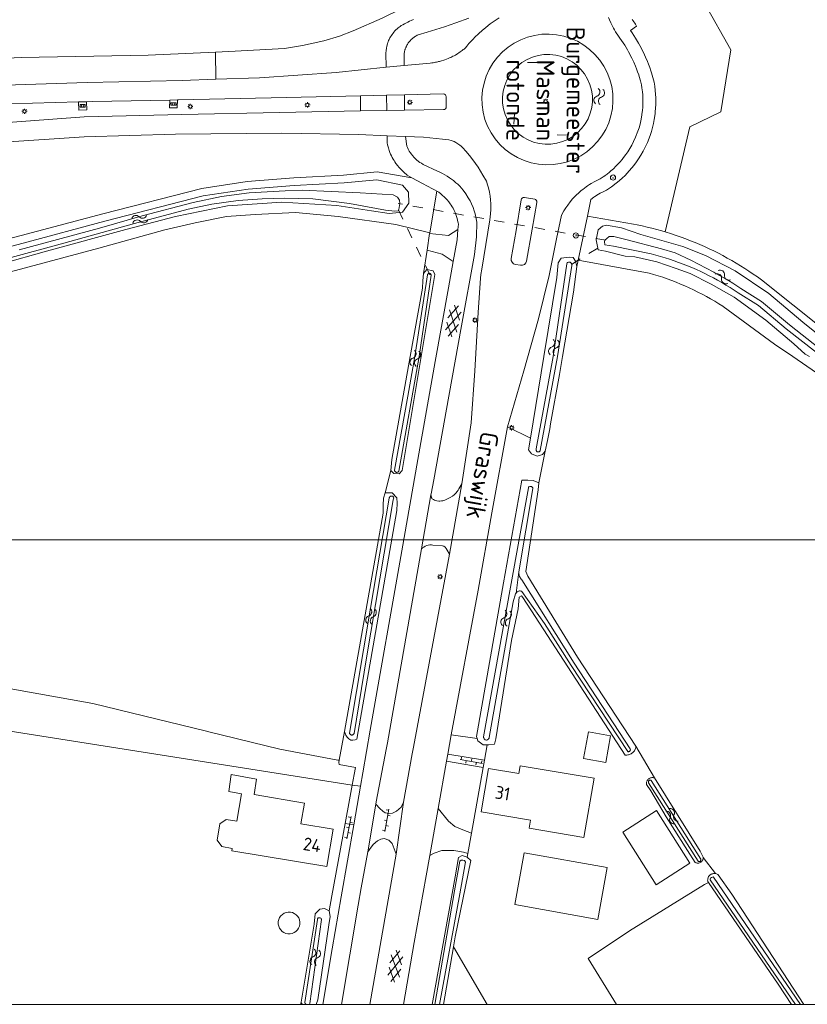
# Model space of a CAD drawing. Header units: metres. Extents: x 232777 to 233627, y 552866 to 554495.
# Tile 3 of 26: x 233216 to 233368, y 552874 to 553065. Entities that reach past the tile are written whole.
import ezdxf
from ezdxf.enums import TextEntityAlignment as Align

# ---------------------------------------------------------------- set-up
doc = ezdxf.new("R2010")
doc.units = ezdxf.units.M
doc.linetypes.add('NLCS-HIDDEN', pattern=[4, 2, -2])
doc.layers.get('0').update_dxf_attribs({"color": 251, "lineweight": 13})
doc.layers.get('Defpoints').update_dxf_attribs({"color": 241, "lineweight": 13})
for name, color, linetype, lineweight in [('A02_Bijgebouw_F', 7, 'Continuous', 13), ('B01_Hoofdgebouw', 7, 'Continuous', 18), ('B22_Overkapping_carport', 7, 'Continuous', 13), ('Q20_Straatkolk_hart', 251, 'Continuous', 13), ('Q21_Lichtmast', 251, 'Continuous', 13), ('Q28_Rioolput', 251, 'Continuous', 13), ('Q77_Afsl_water', 251, 'Continuous', 13), ('S01_Gesloten_verharding', 251, 'Continuous', 13), ('S02_Open_verharding', 251, 'Continuous', 13), ('S05_Water', 144, 'Continuous', 13), ('T03_Hek', 251, 'IE-TERREINAFSCHEIDING-KUNSTMATIG-OPEN', 13), ('T09_Insteek_sloot', 144, 'Continuous', 13), ('T10_Cultuurscheiding', 251, 'Continuous', 13), ('T15_BGTcultuurscheiding', 251, 'Continuous', 13), ('V01_Kantgeslverh', 251, 'Continuous', 13), ('V02_Kantopenverh', 251, 'Continuous', 13), ('V04_Kantinrit', 251, 'Continuous', 13), ('V05_Kanthalfverh', 251, 'Continuous', 13), ('W01_Kantsloot', 144, 'Continuous', 13), ('W10_Duikerlijn', 251, 'NLCS-HIDDEN', 13), ('W11_Waterlijn', 144, 'Continuous', 13)]:
    doc.layers.add(name, color=color, linetype=linetype, lineweight=lineweight)
doc.layers.add('Z02_Huisnummer', color=7, linetype='Continuous')
doc.layers.add('Z06_Straatnaam_1000', color=7, linetype='Continuous')
doc.styles.add('NLCS-ISO', font='NLCS-ISO.ttf', dxfattribs={"height": 2.5})
doc.styles.get("Standard").update_dxf_attribs({"font": 'isocpeur.ttf'})
doc.linetypes.add('IE-TERREINAFSCHEIDING-KUNSTMATIG-OPEN', pattern='A,7,-1.5,[67,NLCS.SHX,S=0.75,R=0,X=0,Y=0],-1.5', length=10)

# ---------------------------------------------------------------- blocks, each defined once
blk = doc.blocks.new('S05')
for centre, start, end in [((-0.75, 0.05), 28.0726, 151.9276), ((0.75, 0.85), 208.0726, 331.9276), ((-0.75, -0.85), 28.0726, 151.9276), ((0.75, -0.05), 208.0726, 331.9276)]:
    blk.add_arc(centre, 0.85, start, end)
blk = doc.blocks.new('S016')
for p, q in [((-0.006, -0.427), (2.636, 1.098)), ((2.635, -1.2), (-0.006, 0.326)), ((1.079, -1.2), (5.061, 1.098)), ((5.061, -1.201), (1.081, 1.098)), ((6.144, -0.429), (3.5, 1.098)), ((3.501, -1.201), (6.144, 0.323))]:
    blk.add_line(p, q)
blk = doc.blocks.new('S026')
for p, q in [((0, 0), (4.401, 0)), ((0.2, 0.5), (0.2, 0)), ((1.2, 0), (1.2, -0.5)), ((2.201, 0.5), (2.201, 0)), ((3.201, 0), (3.201, -0.5)), ((4.201, 0.5), (4.201, 0))]:
    blk.add_line(p, q)
blk = doc.blocks.new('Q21_Lichtmast')
at = {"color": 0}
for p, q in [((-0.5, 0.01), (-0.3, 0.01)), ((-0.35, 0.36), (-0.21, 0.22)), ((0.01, 0.5), (0.01, 0.3)), ((0.36, 0.35), (0.22, 0.21)), ((-0.22, -0.21), (-0.36, -0.35)), ((-0.01, -0.3), (-0.01, -0.5)), ((0.21, -0.22), (0.35, -0.36)), ((0.3, -0.01), (0.5, -0.01))]:
    blk.add_line(p, q, dxfattribs=at)
blk.add_circle((0, 0), 0.3, dxfattribs=at)
blk = doc.blocks.new('Q20_STRAATKOLK_HART')
at = {"color": 0}
for p, q in [((-0.5, 0.25), (-0.5, -0.25)), ((0.5, 0.25), (-0.5, 0.25)), ((0.5, 0.25), (0.5, -0.25)), ((0.5, -0.25), (-0.5, -0.25))]:
    blk.add_line(p, q, dxfattribs=at)
blk.add_circle((0, 0), 0.245, dxfattribs=at)
blk = doc.blocks.new('Q28_Rioolput')
at = {"color": 0}
blk.add_circle((0, 0), 0.5, dxfattribs=at)
blk.add_text('R', height=0.5, dxfattribs=at).set_placement((0.057, -0.008), align=Align.MIDDLE_CENTER)
blk = doc.blocks.new('Q77_AFSL_WATER')
at = {"color": 0}
blk.add_circle((0, 0), 0.5, dxfattribs=at)
blk.add_text('W', height=0.5, dxfattribs=at).set_placement((0, 0), align=Align.MIDDLE_CENTER)

msp = doc.modelspace()

# ---------------------------------------------------------------- linework, layer by layer
at = {"layer": 'A02_Bijgebouw_F'}
for points in [[(233332.43, 552907.87), (233338.92, 552897.64), (233345.45, 552901.83), (233338.95, 552912.07), (233332.43, 552907.87)], [(233327.6, 552890.96), (233311.52, 552893.84), (233313.32, 552903.87), (233329.39, 552900.99), (233327.6, 552890.96)]]:
    msp.add_lwpolyline(points, dxfattribs=at)
at = {"layer": 'B01_Hoofdgebouw'}
msp.add_lwpolyline([(233306.44, 552920.22), (233305, 552911.79), (233314.58, 552910.15), (233314.33, 552908.65), (233324.91, 552906.84), (233326.87, 552918.29), (233312.58, 552920.73), (233312.32, 552919.21), (233306.44, 552920.22)], dxfattribs=at)
msp.add_lwpolyline([(233258.55, 552915.31), (233257.67, 552909.99), (233255.61, 552910.33), (233254.38, 552909.45), (233253.86, 552906.28), (233254.74, 552905.05), (233256.79, 552904.71), (233256.71, 552904.22), (233275.1, 552901.17), (233276.3, 552908.45), (233270.08, 552909.49), (233270.75, 552913.5), (233261, 552915.12), (233261.46, 552918.13), (233256.55, 552919.02), (233256.09, 552915.71)], close=True, dxfattribs=at)
at = {"layer": 'B22_Overkapping_carport'}
for points in [[(233325.78, 552927.3), (233324.85, 552922.15), (233329.16, 552921.37), (233330.09, 552926.53)], [(233265.68, 552890.44), (233265.68, 552890.03), (233265.77, 552889.63), (233265.93, 552889.26), (233266.16, 552888.92), (233266.45, 552888.63), (233266.79, 552888.4), (233267.17, 552888.24), (233267.57, 552888.16), (233267.98, 552888.16), (233268.38, 552888.24), (233268.76, 552888.4), (233269.1, 552888.62), (233269.39, 552888.91), (233269.62, 552889.25), (233269.78, 552889.63), (233269.87, 552890.03), (233269.87, 552890.44), (233269.8, 552890.84), (233269.65, 552891.22), (233269.42, 552891.56), (233269.14, 552891.86), (233268.8, 552892.09), (233268.43, 552892.26), (233268.03, 552892.35), (233267.62, 552892.35), (233267.21, 552892.28), (233266.83, 552892.14), (233266.48, 552891.92), (233266.19, 552891.64), (233265.95, 552891.3), (233265.78, 552890.93), (233265.69, 552890.53)]]:
    msp.add_lwpolyline(points, close=True, dxfattribs=at)
at = {"layer": 'Defpoints'}
for points in [[(232777.83, 552874.49), (232777.83, 554490.49), (233626.33, 554490.49), (233626.33, 552874.49)], [(232867.83, 554400.49), (233536.33, 554400.49), (233536.33, 552964.49), (232867.83, 552964.49)]]:
    msp.add_lwpolyline(points, close=True, dxfattribs=at)
at = {"layer": 'T03_Hek'}
for points in [[(233316.01, 553056.98), (233313.97, 553056.98)], [(233311.44, 553047.06), (233311.33, 553045.03)], [(233319.73, 553042.98), (233321.76, 553042.92)]]:
    msp.add_lwpolyline(points, dxfattribs=at)
at = {"layer": 'T09_Insteek_sloot'}
for points in [[(233311.95, 553101.85), (233311.36, 553098.7), (233309.95, 553091.26), (233308.32, 553083.6), (233306.79, 553080.44), (233305.03, 553077.49), (233302.75, 553075.23), (233299.32, 553072.44), (233293.42, 553069.43), (233285.82, 553065.59), (233280.2, 553063.13), (233277.54, 553062.11), (233274.55, 553061.22), (233270.38, 553060.28), (233266.9, 553059.72), (233256.13, 553059.11), (233253.54, 553059)], [(233253.54, 553059), (233240.47, 553058.43), (233215.9, 553057.94), (233203.81, 553057.37), (233190.13, 553056.3), (233177.88, 553054.68), (233164.35, 553052.13), (233147.63, 553047.64), (233132.83, 553043.02), (233119.59, 553037.93), (233108.91, 553033.57), (233107.1, 553032.69)], [(233287.19, 553027.72), (233289.74, 553027.99), (233291.01, 553029.75), (233290.95, 553031.88), (233289.79, 553033.22), (233284.79, 553034.28), (233278.45, 553033.68), (233268.79, 553033.19), (233259.83, 553032.42), (233251.16, 553031.13), (233232.08, 553026.22), (233216.28, 553022.02), (233200.98, 553018), (233186.78, 553014.27), (233185.83, 553013.86), (233185.34, 553013.24)], [(233295.04, 553024.01), (233296.4, 553032.09)], [(233185.67, 553011.66), (233186.05, 553011.37), (233187.28, 553011.11), (233203.26, 553015.56), (233220.81, 553020.46), (233236.14, 553024.62), (233245.77, 553027.15), (233255.83, 553029.22), (233266.41, 553029.95), (233277.07, 553029.3), (233283.74, 553028.27), (233287.19, 553027.72)], [(233340.9, 553022.26), (233335.95, 553023.64), (233332.22, 553024.95), (233329.27, 553025.49), (233328.49, 553025.29), (233327.7, 553024.59), (233327.27, 553022.63), (233327.69, 553020.72), (233329.07, 553020.41), (233332.88, 553019.45), (233334.77, 553019.32), (233339.03, 553018.35), (233342.77, 553017.11)], [(233340.9, 553022.26), (233344.07, 553021.31), (233348.46, 553019.57)], [(233323.53, 553017.49), (233323.25, 553018.47), (233322.8, 553019.23), (233322.04, 553019.27), (233320.48, 553019.11), (233319.9, 553018.15), (233319.65, 553015.31), (233317.14, 553000), (233314.55, 552984.22)], [(233342.77, 553017.11), (233345.48, 553016.12), (233349.56, 553014.05)], [(233314.55, 552984.22), (233314.18, 552981.97), (233314.73, 552981.16), (233315.84, 552980.73), (233316.88, 552981.03), (233317.37, 552981.7)], [(233273.6, 552891.28), (233273.68, 552891.28), (233273.76, 552891.28), (233273.84, 552891.25), (233273.91, 552891.21), (233273.97, 552891.16), (233274.02, 552891.09), (233274.06, 552891.02), (233274.08, 552890.94), (233274.09, 552890.9), (233271.78, 552874.62), (233271.72, 552874.55), (233271.63, 552874.49)], [(233270.1, 552874.94), (233270.16, 552874.8), (233270.24, 552874.66), (233270.34, 552874.52), (233270.37, 552874.49)]]:
    msp.add_lwpolyline(points, dxfattribs=at)
at = {"layer": 'T09_Insteek_sloot', "flags": 128}
for points in [[(233369.99, 553000.79), (233364.12, 553005.41), (233358.73, 553009.89), (233354.76, 553012.39), (233353.99, 553012.9), (233353.21, 553013.4), (233352.42, 553013.88), (233351.63, 553014.35), (233350.82, 553014.81), (233350.01, 553015.25), (233349.19, 553015.68), (233348.36, 553016.09), (233347.53, 553016.49), (233346.69, 553016.88), (233345.84, 553017.25), (233344.99, 553017.6), (233344.13, 553017.94), (233343.26, 553018.27), (233342.39, 553018.58), (233341.51, 553018.88), (233340.63, 553019.16), (233339.75, 553019.42), (233338.85, 553019.67), (233337.96, 553019.91)], [(233321.98, 553018.32), (233322.07, 553018.32), (233322.16, 553018.31), (233322.25, 553018.29), (233322.33, 553018.25), (233322.4, 553018.19), (233322.46, 553018.13), (233322.51, 553018.05), (233322.55, 553017.97), (233322.57, 553017.88), (233322.57, 553017.79), (233322.56, 553017.7), (233322.55, 553017.65), (233319.78, 553000), (233316.46, 552981.82), (233316.43, 552981.75), (233316.38, 552981.68), (233316.32, 552981.62), (233316.25, 552981.58), (233316.18, 552981.55), (233316.1, 552981.54), (233316.02, 552981.54), (233315.93, 552981.55), (233315.86, 552981.58), (233315.79, 552981.63), (233315.74, 552981.69), (233315.69, 552981.76), (233315.66, 552981.83), (233315.64, 552981.92), (233315.65, 552982), (233315.66, 552982.08), (233315.68, 552982.12), (233318.97, 553000), (233321.58, 553017.99), (233321.62, 553018.07), (233321.67, 553018.15), (233321.73, 553018.21), (233321.81, 553018.26), (233321.89, 553018.3), (233321.98, 553018.32)], [(233287.49, 552977.93), (233288.1, 552977.33), (233289.1, 552977.31), (233289.71, 552977.91), (233293.36, 553000), (233296, 553015.93), (233295.72, 553016.65), (233294.48, 553016.89), (233293.82, 553016.12)], [(233294.92, 553016.14), (233294.99, 553016.15), (233295.06, 553016.13), (233295.13, 553016.1), (233295.19, 553016.06), (233295.24, 553016), (233295.28, 553015.94), (233295.31, 553015.87), (233295.31, 553015.79), (233292.97, 553000), (233289.02, 552977.8), (233288.97, 552977.73), (233288.92, 552977.68), (233288.85, 552977.63), (233288.77, 552977.6), (233288.69, 552977.58), (233288.61, 552977.58), (233288.53, 552977.59), (233288.45, 552977.62), (233288.39, 552977.67), (233288.33, 552977.72), (233288.28, 552977.79), (233288.24, 552977.86), (233288.23, 552977.94), (233288.22, 552978.02), (233290.8, 552992.31), (233292.16, 553000), (233294.61, 553015.85), (233294.63, 553015.92), (233294.67, 553015.99), (233294.71, 553016.05), (233294.77, 553016.09), (233294.84, 553016.13), (233294.92, 553016.14)], [(233350.06, 553016.35), (233350.48, 553016.13), (233351.31, 553015.68), (233352.13, 553015.22), (233352.94, 553014.74), (233353.74, 553014.25), (233354.54, 553013.74), (233355.3, 553013.23), (233359.32, 553010.7), (233364.75, 553006.19), (233370.58, 553001.6)], [(233316.17, 552975.55), (233315.1, 552976.01), (233314.02, 552976.05), (233313.04, 552976.07), (233312.9, 552976.06), (233309.35, 552956.15), (233304.12, 552926.42), (233304.24, 552925.98)], [(233278.52, 552927.34), (233278.76, 552926.67), (233279.02, 552926.25), (233279.36, 552925.92), (233279.76, 552925.7), (233280.15, 552925.67), (233280.57, 552925.73), (233280.94, 552925.9), (233288.67, 552970.21), (233288.73, 552971.62), (233288.66, 552972.67), (233287.76, 552973.62), (233286.42, 552973.61)], [(233311.76, 552954.18), (233311.7, 552954.08), (233311.68, 552954.03), (233311.18, 552952.47), (233306.57, 552926.17), (233306.54, 552926.08), (233306.5, 552925.99), (233306.45, 552925.92), (233306.39, 552925.85), (233306.31, 552925.79), (233306.23, 552925.75), (233306.14, 552925.72), (233306.05, 552925.71), (233305.95, 552925.71), (233305.86, 552925.73), (233305.77, 552925.77), (233305.69, 552925.82), (233305.62, 552925.88), (233305.56, 552925.95), (233305.52, 552926.04), (233305.49, 552926.12), (233305.47, 552926.22), (233305.47, 552926.31), (233305.48, 552926.35), (233310.7, 552955.35), (233314.14, 552974.6), (233314.19, 552974.68), (233314.25, 552974.74), (233314.33, 552974.79), (233314.41, 552974.82), (233314.49, 552974.84), (233314.58, 552974.84), (233314.67, 552974.83), (233314.75, 552974.81), (233314.83, 552974.76), (233314.89, 552974.71), (233314.95, 552974.64), (233314.99, 552974.57), (233315.02, 552974.47), (233312.3, 552958.29)], [(233287.54, 552972.98), (233287.62, 552972.99), (233287.7, 552972.98), (233287.78, 552972.96), (233287.86, 552972.93), (233287.93, 552972.87), (233287.98, 552972.81), (233288.02, 552972.74), (233288.05, 552972.66), (233288.06, 552972.61), (233287.98, 552972.25), (233282.8, 552941.61), (233280.39, 552926.96), (233280.35, 552926.89), (233280.29, 552926.82), (233280.23, 552926.76), (233280.15, 552926.72), (233280.07, 552926.69), (233279.99, 552926.67), (233279.9, 552926.68), (233279.82, 552926.69), (233279.74, 552926.72), (233279.67, 552926.77), (233279.6, 552926.83), (233279.55, 552926.9), (233279.52, 552926.98), (233279.49, 552927.06), (233283.55, 552951.25), (233287.18, 552972.57), (233287.19, 552972.65), (233287.22, 552972.73), (233287.26, 552972.8), (233287.32, 552972.87), (233287.38, 552972.92), (233287.46, 552972.96), (233287.54, 552972.98)], [(233312.3, 552958.29), (233312.3, 552958.1), (233312.32, 552957.92), (233312.35, 552957.73), (233312.39, 552957.56), (233312.46, 552957.38), (233312.53, 552957.21), (233312.62, 552957.06), (233312.72, 552956.9), (233312.84, 552956.76), (233312.88, 552956.72), (233323.01, 552940.58), (233333.89, 552923.98), (233333.91, 552923.9), (233333.92, 552923.82), (233333.9, 552923.74), (233333.87, 552923.67), (233333.83, 552923.6), (233333.78, 552923.54), (233333.71, 552923.5), (233333.64, 552923.47), (233333.56, 552923.45), (233333.48, 552923.45), (233333.41, 552923.46), (233322.42, 552940.17), (233317.28, 552948.31), (233312.91, 552954.51), (233312.8, 552954.55), (233312.68, 552954.58), (233312.56, 552954.59), (233312.45, 552954.59), (233312.33, 552954.58), (233312.21, 552954.55), (233312.1, 552954.5), (233312, 552954.44), (233311.91, 552954.36), (233311.83, 552954.28), (233311.76, 552954.18)], [(233304.24, 552925.98), (233304.37, 552925.53), (233305.39, 552924.78), (233306.16, 552924.76)], [(233337.72, 552917.92), (233337.79, 552917.92), (233337.86, 552917.91), (233337.93, 552917.88), (233347.56, 552902.65), (233347.58, 552902.58), (233347.59, 552902.5), (233347.58, 552902.43), (233347.56, 552902.35), (233347.52, 552902.29), (233347.47, 552902.23), (233347.4, 552902.19), (233347.33, 552902.16), (233347.26, 552902.14), (233347.18, 552902.15), (233347.11, 552902.16), (233347.04, 552902.19), (233347.02, 552902.21), (233337.45, 552917.42), (233337.42, 552917.49), (233337.41, 552917.56), (233337.42, 552917.63), (233337.44, 552917.71), (233337.47, 552917.77), (233337.52, 552917.83), (233337.58, 552917.87), (233337.64, 552917.91), (233337.72, 552917.92)], [(233302.32, 552903.04), (233301.32, 552903.35), (233300.62, 552902.94), (233299.98, 552899.19), (233295.49, 552874.49)], [(233296.03, 552874.49), (233299.86, 552896.51), (233300.88, 552902.26), (233301.14, 552902.44), (233301.44, 552902.45), (233301.74, 552902.35), (233301.95, 552902.07), (233301.92, 552901.72), (233300.87, 552895.89), (233296.96, 552874.49)], [(233365.9, 552874.49), (233349.38, 552898.63), (233349.38, 552898.75), (233349.46, 552898.92), (233349.62, 552899.07), (233349.79, 552899.16), (233349.93, 552899.17), (233350.03, 552899.12), (233366.89, 552874.49)], [(233271.07, 552874.49), (233271.02, 552874.53), (233270.95, 552874.59), (233270.89, 552874.66), (233270.85, 552874.75), (233270.82, 552874.83), (233273.27, 552890.95), (233273.29, 552891.03), (233273.33, 552891.1), (233273.38, 552891.17), (233273.45, 552891.22), (233273.52, 552891.25), (233273.6, 552891.28)], [(233273.02, 552874.49), (233273.13, 552874.66), (233273.34, 552875.38), (233275.5, 552889.92), (233275.74, 552891.49), (233275.55, 552892.58)]]:
    msp.add_lwpolyline(points, dxfattribs=at)
at = {"layer": 'T10_Cultuurscheiding', "flags": 128}
msp.add_lwpolyline([(233299.21, 552926.71), (233304.24, 552925.98)], dxfattribs=at)
at = {"layer": 'T15_BGTcultuurscheiding'}
for points in [[(233338.83, 553099.22), (233338.2, 553091.96), (233350.14, 553080.18), (233348.29, 553068.5), (233353.35, 553059.44), (233351.44, 553047.41), (233345.45, 553044.52), (233340.63, 553024.19)], [(233334.27, 553065.33), (233334.43, 553065.07), (233334.87, 553064.41), (233335.12, 553064.06), (233333.91, 553063.18), (233334.25, 553062.72), (233334.93, 553061.69), (233335.51, 553060.73), (233335.76, 553060.28), (233336.46, 553058.95), (233336.87, 553058.05), (233337.22, 553057.21), (233337.43, 553056.68), (233337.67, 553056.02), (233337.89, 553055.36), (233338.01, 553055.01), (233338.27, 553054.11), (233338.5, 553053.18), (233338.62, 553052.44), (233338.73, 553051.58), (233338.8, 553050.88), (233338.83, 553050.13), (233338.83, 553049.48), (233338.83, 553048.89), (233338.8, 553048.15), (233338.74, 553047.45), (233338.69, 553047.02), (233338.52, 553045.96), (233338.37, 553045.17), (233338.2, 553044.43), (233337.98, 553043.64), (233337.73, 553042.86), (233337.21, 553041.51), (233336.77, 553040.57), (233336.38, 553039.8), (233335.94, 553039.03), (233335.49, 553038.32), (233335.1, 553037.75), (233334.58, 553037.04), (233334.2, 553036.57), (233333.7, 553036.01), (233332.89, 553035.13), (233332.3, 553034.56), (233331.78, 553034.1), (233331.42, 553033.8), (233330.92, 553033.4), (233330.52, 553033.1), (233330.23, 553032.89), (233330.03, 553032.76), (233329.3, 553032.27), (233328.52, 553031.9), (233328.08, 553031.67), (233327.71, 553031.47), (233327.59, 553031.39), (233327.34, 553031.24), (233327, 553031.02), (233326.82, 553030.9), (233326.26, 553030.48), (233325.58, 553027.24)], [(233253.54, 553059), (233253.62, 553053.74)], [(233291.6, 553034.67), (233284.88, 553035.79), (233278.34, 553035.18), (233268.68, 553034.68), (233259.66, 553033.92), (233250.86, 553032.6), (233231.7, 553027.67), (233215.9, 553023.47), (233200.6, 553019.45)], [(233295.04, 553024.01), (233288.46, 553025.62), (233277.27, 553027.16), (233269.05, 553027.91), (233261.24, 553027.55), (233255.64, 553027.18), (233249.6, 553025.96), (233243.74, 553024.56), (233230.9, 553021.03), (233213.8, 553016.42), (233200.45, 553012.72), (233197.52, 553011.04), (233185.87, 553007.23), (233184.68, 553006.62)], [(233325.58, 553027.24), (233323.78, 553018.68)], [(233325.58, 553027.24), (233334.5, 553025.68)], [(233334.5, 553025.68), (233335.21, 553025.54)], [(233335.21, 553025.54), (233336.17, 553025.34)], [(233336.17, 553025.34), (233337.13, 553025.12)], [(233337.13, 553025.12), (233338.08, 553024.89)], [(233338.08, 553024.89), (233339.04, 553024.64)], [(233295, 553023.86), (233295.04, 553024.01)], [(233339.04, 553024.64), (233339.99, 553024.38)], [(233339.99, 553024.38), (233340.63, 553024.19)], [(233340.63, 553024.19), (233341.87, 553023.8)], [(233341.87, 553023.8), (233342.8, 553023.49)], [(233342.8, 553023.49), (233343.73, 553023.17)], [(233343.73, 553023.17), (233344.66, 553022.83)], [(233344.66, 553022.83), (233345.58, 553022.47)], [(233345.58, 553022.47), (233346.49, 553022.1)], [(233346.49, 553022.1), (233347.39, 553021.72)], [(233347.39, 553021.72), (233348.29, 553021.32)], [(233348.29, 553021.32), (233349.19, 553020.91)], [(233293.82, 553016.12), (233294.54, 553020.66)], [(233348.46, 553019.57), (233354.19, 553016.61)], [(233349.19, 553020.91), (233350.07, 553020.48)], [(233350.07, 553020.48), (233350.95, 553020.04)], [(233350.95, 553020.04), (233351.83, 553019.58)], [(233351.83, 553019.58), (233352.69, 553019.11)], [(233352.69, 553019.11), (233353.55, 553018.63)], [(233323.53, 553017.49), (233322.9, 553012.47), (233320.75, 553000), (233320.16, 552996.54), (233318.41, 552986.97), (233318.41, 552986.96), (233318.29, 552986.03), (233317.85, 552983.74), (233317.37, 552981.7)], [(233323.78, 553018.68), (233323.53, 553017.49)], [(233337.53, 553016.2), (233323.78, 553018.68)], [(233353.55, 553018.63), (233354.4, 553018.13)], [(233354.4, 553018.13), (233355.24, 553017.62)], [(233355.24, 553017.62), (233356.07, 553017.09)], [(233287.49, 552977.93), (233287.71, 552980.06), (233291.26, 553000), (233293.63, 553013.27), (233293.67, 553014.69), (233293.82, 553016.12)], [(233338.42, 553015.94), (233337.53, 553016.2)], [(233339.3, 553015.66), (233338.42, 553015.94)], [(233340.18, 553015.37), (233339.3, 553015.66)], [(233341.05, 553015.07), (233340.18, 553015.37)], [(233354.19, 553016.61), (233360.71, 553012.24)], [(233356.07, 553017.09), (233356.89, 553016.55)], [(233356.89, 553016.55), (233357.71, 553016)], [(233357.71, 553016), (233358.51, 553015.44)], [(233358.51, 553015.44), (233359.31, 553014.86)], [(233341.92, 553014.75), (233341.05, 553015.07)], [(233342.79, 553014.41), (233341.92, 553014.75)], [(233343.64, 553014.06), (233342.79, 553014.41)], [(233344.49, 553013.7), (233343.64, 553014.06)], [(233345.33, 553013.32), (233344.49, 553013.7)], [(233360.13, 553007.05), (233354, 553011.53), (233349.56, 553014.05)], [(233359.31, 553014.86), (233371.45, 553005.18)], [(233346.17, 553012.92), (233345.33, 553013.32)], [(233347, 553012.52), (233346.17, 553012.92)], [(233347.83, 553012.09), (233347, 553012.52)], [(233348.64, 553011.66), (233347.83, 553012.09)], [(233349.45, 553011.21), (233348.64, 553011.66)], [(233360.71, 553012.24), (233367.29, 553006.65)], [(233350.25, 553010.74), (233349.45, 553011.21)], [(233351.04, 553010.26), (233350.25, 553010.74)], [(233351.83, 553009.77), (233351.04, 553010.26)], [(233351.89, 553009.73), (233351.83, 553009.77)], [(233361.86, 553002.41), (233351.89, 553009.73)], [(233365.55, 553002.48), (233360.13, 553007.05)], [(233367.29, 553006.65), (233371.56, 553003.25)], [(233365.36, 553000), (233361.86, 553002.41)], [(233367.8, 553000.45), (233365.55, 553002.48)], [(233369.95, 552996.85), (233365.36, 553000)], [(233368.6, 553000), (233367.8, 553000.45)], [(233310.11, 552986.39), (233314.55, 552984.22)], [(233317.37, 552981.7), (233316.17, 552975.55)], [(233286.42, 552973.61), (233287.49, 552977.93)], [(233316.17, 552975.55), (233316.04, 552974.22), (233313.66, 552958.37), (233314.02, 552957.47), (233323.65, 552941.77), (233334.98, 552924.52)], [(233278.52, 552927.34), (233285.99, 552969.66), (233286.03, 552971.2), (233286.07, 552972.56), (233286.42, 552973.61)], [(233334.98, 552924.52), (233334.98, 552924.43), (233334.95, 552924.26), (233334.9, 552924.09), (233334.84, 552923.93), (233334.77, 552923.77), (233334.68, 552923.62), (233334.57, 552923.48), (233334.46, 552923.35), (233334.33, 552923.23), (233334.2, 552923.13), (233334.05, 552923.03), (233333.9, 552922.95), (233333.74, 552922.89), (233333.57, 552922.84), (233333.4, 552922.81), (233333.23, 552922.79), (233333.05, 552922.78), (233332.92, 552922.79), (233313.06, 552953.32), (233312.8, 552953.63), (233312.36, 552953.41), (233312.17, 552951.14), (233310.88, 552944.97), (233307.86, 552925.91), (233307.58, 552924.89), (233306.49, 552924.75), (233306.16, 552924.76)], [(233277.52, 552921.78), (233277.26, 552921.83), (233266.01, 552923.95), (233251.95, 552927.39), (233251.8, 552927.43), (233229.76, 552932.81), (233190.39, 552939.82)], [(233280.03, 552916.99), (233189.14, 552931.33), (233189.58, 552925.09)], [(233277.52, 552921.78), (233278.52, 552927.34)], [(233306.16, 552924.76), (233305.63, 552921.78)], [(233338.58, 552918.35), (233334.98, 552924.52)], [(233280.03, 552916.99), (233280.41, 552919.05), (233280.66, 552920.39), (233277.52, 552920.94), (233277.44, 552921.35), (233277.52, 552921.78)], [(233305.39, 552920.4), (233303.14, 552907.68)], [(233348.02, 552902.96), (233348.02, 552902.9), (233348.02, 552902.77), (233347.99, 552902.65), (233347.95, 552902.52), (233347.9, 552902.41), (233347.83, 552902.3), (233347.75, 552902.19), (233347.66, 552902.1), (233347.56, 552902.03), (233347.44, 552901.96), (233347.33, 552901.91), (233347.2, 552901.87), (233347.07, 552901.85), (233346.94, 552901.85), (233346.82, 552901.86), (233346.69, 552901.89), (233346.57, 552901.93), (233346.49, 552901.97), (233344.98, 552904.29), (233340.86, 552910.83), (233337.88, 552915.84), (233337.03, 552917.11), (233337.02, 552917.24), (233337.02, 552917.38), (233337.04, 552917.51), (233337.08, 552917.64), (233337.13, 552917.77), (233337.19, 552917.89), (233337.27, 552918), (233337.36, 552918.1), (233337.47, 552918.19), (233337.58, 552918.26), (233337.7, 552918.33), (233337.83, 552918.37), (233337.96, 552918.41), (233338.09, 552918.42), (233338.23, 552918.42), (233338.36, 552918.41), (233338.49, 552918.38), (233338.58, 552918.35)], [(233338.58, 552918.35), (233347.41, 552904.17), (233348.01, 552903.02), (233348.02, 552902.96)], [(233279.51, 552914.15), (233280.03, 552916.99)], [(233278.66, 552909.53), (233279.51, 552914.15)], [(233275.55, 552892.58), (233276.08, 552895.54), (233278.66, 552909.53)], [(233303.14, 552907.68), (233302.43, 552903.69)], [(233302.32, 552903.04), (233302.97, 552902.36), (233299.95, 552887.57), (233299.62, 552885.64)], [(233302.43, 552903.69), (233302.32, 552903.04)], [(233350.39, 552899.83), (233348.02, 552902.96)], [(233349.05, 552898.07), (233348.91, 552898.28), (233348.89, 552898.42), (233348.88, 552898.56), (233348.89, 552898.7), (233348.91, 552898.84), (233348.95, 552898.98), (233349, 552899.11), (233349.07, 552899.24), (233349.15, 552899.36), (233349.24, 552899.46), (233349.35, 552899.56), (233349.47, 552899.65), (233349.59, 552899.72), (233349.72, 552899.77), (233349.86, 552899.81), (233350, 552899.84), (233350.14, 552899.85), (233350.29, 552899.84), (233350.39, 552899.83)], [(233350.39, 552899.83), (233350.43, 552899.82), (233350.57, 552899.78), (233350.7, 552899.73), (233350.83, 552899.66), (233350.89, 552899.59), (233353.54, 552895.83), (233367.52, 552874.49)], [(233331.19, 552874.49), (233325.73, 552883.35), (233333.74, 552888.73), (233348.29, 552897.72), (233349.05, 552898.07)], [(233365.15, 552874.49), (233362.57, 552878.41), (233349.05, 552898.07)], [(233270.1, 552874.94), (233272.62, 552890.02), (233272.86, 552892.02), (233273.75, 552892.95), (233274.67, 552893.09), (233275.55, 552892.58)], [(233299.62, 552885.64), (233297.7, 552874.49)], [(233299.62, 552885.64), (233306.18, 552874.49)], [(233270.01, 552874.49), (233270.1, 552874.94)]]:
    msp.add_lwpolyline(points, dxfattribs=at)
at = {"layer": 'V01_Kantgeslverh'}
for points in [[(233291.89, 553065.35), (233291.45, 553065.15), (233291.13, 553064.99), (233290.82, 553064.83), (233290.55, 553064.69), (233290.15, 553064.49), (233289.82, 553064.31), (233289.53, 553064.15), (233289.3, 553063.99), (233289.11, 553063.86), (233288.95, 553063.73), (233288.71, 553063.52), (233288.49, 553063.31), (233288.3, 553063.12), (233288.08, 553062.88), (233287.93, 553062.68), (233287.74, 553062.43), (233287.61, 553062.24), (233287.46, 553062), (233287.33, 553061.76), (233287.18, 553061.48), (233287.08, 553061.26), (233286.98, 553061.02), (233286.92, 553060.86), (233286.85, 553060.64), (233286.71, 553060.17), (233286.64, 553059.79), (233286.57, 553059.32), (233286.54, 553058.79), (233286.57, 553056.12)], [(233290.09, 553056.44), (233290.09, 553058.82), (233290.12, 553058.99), (233290.15, 553059.1), (233290.17, 553059.2), (233290.2, 553059.31), (233290.23, 553059.42), (233290.26, 553059.53), (233290.3, 553059.64), (233290.35, 553059.78), (233290.39, 553059.89), (233290.44, 553060), (233290.48, 553060.08), (233290.52, 553060.17), (233290.56, 553060.24), (233290.61, 553060.33), (233290.65, 553060.42), (233290.71, 553060.51), (233290.77, 553060.6), (233290.81, 553060.68), (233290.89, 553060.79), (233290.95, 553060.87), (233291.1, 553061.07), (233291.18, 553061.16), (233291.29, 553061.27), (233291.39, 553061.39), (233291.52, 553061.51), (233291.62, 553061.59), (233291.71, 553061.68), (233291.81, 553061.76), (233291.94, 553061.86), (233292.07, 553061.94), (233292.21, 553062.04), (233292.38, 553062.14), (233292.54, 553062.22), (233292.63, 553062.27), (233292.8, 553062.35), (233294.55, 553062.85), (233297.92, 553063.9), (233300.12, 553064.68), (233302.62, 553065.61)], [(233308.48, 553065.66), (233307.69, 553065.13), (233306.77, 553064.47), (233305.89, 553063.79), (233305.21, 553063.2), (233304.57, 553062.63), (233303.72, 553061.82), (233303.49, 553061.58), (233302.63, 553060.65), (233302.2, 553060.15), (233301.95, 553059.84)], [(233329.68, 553065.73), (233329.86, 553065.27), (233330.12, 553064.67), (233330.36, 553064.16), (233330.62, 553063.67), (233330.81, 553063.32), (233331.05, 553062.93), (233331.59, 553062.11), (233331.89, 553061.7)], [(233331.89, 553061.7), (233332.19, 553061.29), (233332.82, 553060.35), (233333.35, 553059.46), (233333.57, 553059.08), (233334.21, 553057.85), (233334.58, 553057.04), (233334.91, 553056.27), (233335.1, 553055.79), (233335.31, 553055.19), (233335.52, 553054.59), (233335.61, 553054.28), (233335.85, 553053.45), (233336.05, 553052.68), (233336.15, 553052.08), (233336.25, 553051.32), (233336.3, 553050.71), (233336.33, 553050.07), (233336.33, 553049.48), (233336.33, 553048.96), (233336.3, 553048.31), (233336.25, 553047.69), (233336.22, 553047.37), (233336.06, 553046.39), (233335.92, 553045.68), (233335.78, 553045.04), (233335.59, 553044.36), (233335.37, 553043.69), (233334.91, 553042.5), (233334.52, 553041.67), (233334.17, 553040.98), (233333.8, 553040.32), (233333.39, 553039.69), (233333.06, 553039.19), (233332.6, 553038.57), (233332.29, 553038.18), (233331.85, 553037.69), (233331.1, 553036.88), (233330.61, 553036.4), (233330.14, 553035.99), (233329.84, 553035.74), (233329.39, 553035.38), (233329.05, 553035.12), (233328.78, 553034.93), (233328.62, 553034.82), (233328.07, 553034.46), (233327.42, 553034.15), (233326.89, 553033.88), (233326.44, 553033.62), (233326.29, 553033.53)], [(233301.95, 553059.84), (233301.68, 553059.61), (233301.54, 553059.5), (233301.29, 553059.3), (233300.96, 553059.06), (233300.67, 553058.86), (233300.45, 553058.72), (233300, 553058.45), (233299.75, 553058.31), (233299.54, 553058.2), (233299.31, 553058.08), (233299.13, 553057.99), (233298.89, 553057.88), (233298.63, 553057.77), (233298.3, 553057.64), (233297.96, 553057.52), (233297.75, 553057.44), (233297.3, 553057.3), (233297.14, 553057.26), (233296.95, 553057.21), (233296.75, 553057.16), (233296.59, 553057.12), (233296.37, 553057.07), (233296.18, 553057.04), (233295.91, 553056.99), (233295.73, 553056.96), (233295.57, 553056.94), (233295.42, 553056.92), (233295.14, 553056.89), (233290.09, 553056.44)], [(233253.62, 553053.74), (233262.05, 553054.01), (233276.91, 553055.07), (233286.57, 553056.12)], [(233290.09, 553056.44), (233286.57, 553056.12)], [(233107.65, 553027.2), (233120.87, 553032.75), (233133.72, 553037.7), (233139.72, 553039.74), (233143.87, 553041.04), (233150.71, 553043.07), (233157.59, 553044.92), (233168.93, 553047.58), (233178.87, 553049.32), (233181.97, 553049.82), (233185.46, 553050.32), (233187.66, 553050.62), (233190.98, 553051.03), (233194.75, 553051.44), (233196.7, 553051.63), (233198.9, 553051.83), (233201.88, 553052.08), (233203.88, 553052.22), (233206.8, 553052.4), (233228.68, 553053.15), (233247.09, 553053.53), (233253.62, 553053.74)], [(233244.66, 553049.72), (233229.67, 553049.43), (233228.56, 553049.4)], [(233244.66, 553049.72), (233244.62, 553048.2), (233246.13, 553048.23), (233246.16, 553049.75)], [(233246.16, 553049.75), (233244.66, 553049.72)], [(233281.6, 553050.53), (233267.31, 553050.21), (233246.35, 553049.76), (233246.16, 553049.75)], [(233286.68, 553050.68), (233281.6, 553050.53)], [(233281.6, 553050.53), (233281.63, 553047.6)], [(233286.68, 553050.68), (233290.12, 553050.76)], [(233286.72, 553047.69), (233286.68, 553050.68)], [(233290.12, 553050.76), (233297.66, 553050.92), (233297.89, 553050.86), (233298.09, 553050.72), (233298.18, 553050.57), (233298.22, 553050.4), (233298.21, 553049.38)], [(233290.18, 553047.75), (233290.12, 553050.76)], [(233227.01, 553049.36), (233213.65, 553048.98), (233211.3, 553048.87), (233209.07, 553048.75)], [(233228.56, 553049.4), (233227.01, 553049.36)], [(233227.01, 553049.36), (233227.03, 553047.79), (233228.59, 553047.82), (233228.56, 553049.4)], [(233281.63, 553047.6), (233286.72, 553047.69)], [(233286.72, 553047.69), (233290.18, 553047.75)], [(233298.21, 553049.38), (233298.24, 553048.44), (233298.19, 553048.21), (233298.06, 553048.01), (233297.9, 553047.92), (233297.72, 553047.89), (233290.18, 553047.75)], [(233281.63, 553047.6), (233265.96, 553047.33), (233247.02, 553046.95), (233228.06, 553046.45), (233208.88, 553045.06)], [(233087.74, 552998.9), (233092.48, 553002.01), (233103.15, 553008.15), (233116.74, 553015.09), (233129.33, 553020.85), (233135.7, 553023.46), (233143.15, 553026.3), (233150.98, 553028.97), (233158.5, 553031.32), (233165.32, 553033.26), (233177.7, 553036.35), (233184.66, 553037.73), (233189.73, 553038.65), (233194.89, 553039.51), (233211.46, 553041.5), (233228.06, 553042.6), (233245.8, 553043.13), (233266.37, 553043.28), (233281.28, 553043.06), (233286.76, 553042.81)], [(233290.36, 553042.66), (233286.76, 553042.81)], [(233291.6, 553034.67), (233290.68, 553035.18), (233290.46, 553035.35), (233290.22, 553035.55), (233290.08, 553035.66), (233289.95, 553035.78), (233289.8, 553035.92), (233289.54, 553036.17), (233289.3, 553036.43), (233289.06, 553036.69), (233288.83, 553036.97), (233288.47, 553037.44), (233288.26, 553037.75), (233288.12, 553037.99), (233287.94, 553038.29), (233287.77, 553038.6), (233287.61, 553038.93), (233287.46, 553039.25), (233287.33, 553039.58), (233287.18, 553039.97), (233287.02, 553040.48), (233286.88, 553041.06), (233286.81, 553041.41), (233286.76, 553042.81)], [(233290.36, 553042.66), (233290.61, 553040.76), (233290.72, 553040.51), (233290.88, 553040.19), (233291.08, 553039.83), (233291.27, 553039.53), (233291.48, 553039.23), (233291.67, 553038.99), (233291.99, 553038.62), (233292.23, 553038.38), (233292.49, 553038.14), (233292.86, 553037.84), (233293.15, 553037.64), (233293.41, 553037.47), (233293.77, 553037.26), (233296.53, 553035.94), (233296.98, 553035.74), (233297.54, 553035.47), (233297.99, 553035.23), (233298.43, 553034.97), (233298.88, 553034.67), (233299.26, 553034.4), (233299.63, 553034.12), (233300.11, 553033.7), (233300.45, 553033.4), (233300.84, 553033.01), (233301.18, 553032.63), (233301.51, 553032.24), (233302.03, 553031.55), (233302.51, 553030.79), (233302.86, 553030.18), (233303.13, 553029.63), (233303.45, 553028.87), (233303.67, 553028.23), (233303.79, 553027.84), (233303.91, 553027.39), (233304, 553027.01), (233304.05, 553026.72), (233304.16, 553026.07), (233304.08, 553023.2), (233303.69, 553019.8), (233301.22, 553005.99), (233298.74, 552992.36), (233295.84, 552976.14), (233295.3, 552973.42), (233295.28, 552973.25)], [(233302.02, 553039.81), (233301.43, 553040.47), (233301.12, 553040.78), (233300.86, 553041), (233300.51, 553041.25), (233300.08, 553041.52), (233299.74, 553041.68), (233299.21, 553041.87), (233298.76, 553041.99), (233298.09, 553042.09), (233297.48, 553042.16), (233293.84, 553042.53), (233290.36, 553042.66)], [(233304.39, 553036.7), (233303.37, 553038.13), (233302.74, 553038.95), (233302.02, 553039.81)], [(233301.26, 552975.35), (233303.09, 552987.15), (233303.75, 552997.23), (233304.44, 553008.57), (233304.9, 553015.21), (233304.95, 553015.92), (233305.11, 553016.97), (233306.69, 553026.53), (233306.82, 553027.64), (233306.87, 553028.54), (233306.86, 553029.62), (233306.83, 553030.36), (233306.74, 553031.08), (233306.6, 553031.85), (233306.41, 553032.69), (233306.23, 553033.3), (233306.01, 553033.97), (233305.34, 553035.18), (233304.39, 553036.7)], [(233296.4, 553032.09), (233295.98, 553032.33), (233295.6, 553032.54), (233293.62, 553033.55), (233291.6, 553034.67)], [(233326.29, 553033.53), (233326.01, 553033.36), (233325.6, 553033.09), (233325.36, 553032.92), (233324.67, 553032.41), (233324.38, 553032.17), (233324.04, 553031.88), (233323.78, 553031.64), (233323.56, 553031.44), (233323.26, 553031.14), (233322.71, 553030.55), (233322.25, 553030.01), (233321.76, 553029.37), (233321.4, 553028.85), (233321.01, 553028.24), (233320.56, 553027.42), (233319.62, 553022.84), (233318.17, 553015.7), (233316.08, 553007.34), (233313.25, 552997.27), (233310.11, 552986.39)], [(233300.5, 553024.62), (233300.59, 553025.64), (233300.55, 553025.91), (233300.51, 553026.11), (233300.44, 553026.46), (233300.36, 553026.76), (233300.24, 553027.17), (233300.11, 553027.54), (233299.95, 553027.94), (233299.77, 553028.34), (233299.56, 553028.75), (233299.39, 553029.05), (233299.2, 553029.34), (233299.15, 553029.43), (233299.08, 553029.52), (233299.01, 553029.62), (233298.88, 553029.8), (233298.72, 553030.01), (233298.39, 553030.41), (233298.24, 553030.57), (233297.86, 553030.96), (233297.54, 553031.24), (233297.19, 553031.53), (233296.78, 553031.84), (233296.4, 553032.09)], [(233313.37, 553030.81), (233313.17, 553030.82), (233312.99, 553030.75), (233312.84, 553030.6), (233312.76, 553030.41), (233311.75, 553024.47), (233310.83, 553019.04), (233310.84, 553018.64), (233311, 553018.28), (233311.28, 553018.01), (233311.64, 553017.86), (233312.65, 553017.7), (233313.04, 553017.72), (233313.39, 553017.88), (233313.64, 553018.15), (233313.78, 553018.5), (233314.9, 553024.71), (233315.8, 553029.89), (233315.78, 553030.12), (233315.68, 553030.32), (233315.54, 553030.44), (233315.37, 553030.49), (233313.37, 553030.81)], [(233299.6, 553018.46), (233300.33, 553022.64), (233300.5, 553024.62)], [(233289.6, 552962.4), (233292.75, 552980.07), (233296.12, 552999.04), (233298.69, 553013.31), (233299.6, 553018.46)], [(233310.11, 552986.39), (233307.09, 552969.73), (233304.41, 552954.74), (233299.21, 552926.71)], [(233295.28, 552973.25), (233295.29, 552973.11), (233295.31, 552972.95), (233295.36, 552972.78), (233295.4, 552972.67), (233295.47, 552972.55), (233295.54, 552972.44), (233295.62, 552972.35), (233295.76, 552972.29), (233295.97, 552972.19), (233296.19, 552972.12), (233296.4, 552972.07), (233296.79, 552972.01), (233297.02, 552972.02), (233297.31, 552972.04), (233297.58, 552972.08), (233297.78, 552972.14), (233297.99, 552972.21), (233298.24, 552972.32), (233298.6, 552972.5), (233299.01, 552972.71), (233299.44, 552972.95), (233299.79, 552973.2), (233300.11, 552973.52), (233300.36, 552973.84), (233300.54, 552974.11), (233300.69, 552974.4), (233301.26, 552975.35)], [(233298.86, 552961.74), (233301.26, 552975.35)], [(233293.42, 552962.77), (233295.28, 552973.25)], [(233283.51, 552927.64), (233289.6, 552962.4)], [(233293.42, 552962.77), (233293.22, 552961.66)], [(233298.86, 552961.74), (233298.44, 552962.47), (233298.25, 552962.83), (233298, 552963.09), (233297.74, 552963.26), (233297.5, 552963.35), (233295.64, 552963.48), (233295.36, 552963.51), (233295.06, 552963.5), (233294.72, 552963.44), (233294.49, 552963.38), (233294.15, 552963.26), (233293.88, 552963.11), (233293.63, 552962.95), (233293.42, 552962.77)], [(233293.22, 552961.66), (233286.87, 552925.19)], [(233291.9, 552924.31), (233298.86, 552961.74)]]:
    msp.add_lwpolyline(points, dxfattribs=at)
for points in [[(233330.5, 553050.93), (233330.29, 553052.33), (233329.93, 553053.71), (233329.42, 553055.04), (233328.77, 553056.3), (233327.97, 553057.48), (233327.05, 553058.56), (233326.02, 553059.53), (233324.88, 553060.38), (233323.65, 553061.1), (233322.35, 553061.68), (233321, 553062.11), (233319.6, 553062.39), (233318.19, 553062.51), (233316.77, 553062.46), (233315.36, 553062.26), (233313.98, 553061.91), (233312.66, 553061.4), (233311.39, 553060.75), (233310.21, 553059.96), (233309.12, 553059.04), (233308.15, 553058.01), (233307.29, 553056.87), (233306.57, 553055.65), (233305.99, 553054.35), (233305.55, 553053), (233305.27, 553051.61), (233305.15, 553050.19), (233305.19, 553048.77), (233305.39, 553047.36), (233305.74, 553045.98), (233306.25, 553044.65), (233306.91, 553043.39), (233307.7, 553042.2), (233308.62, 553041.12), (233309.66, 553040.14), (233310.8, 553039.28), (233312.02, 553038.56), (233313.32, 553037.98), (233314.68, 553037.55), (233316.08, 553037.27), (233317.5, 553037.16), (233318.92, 553037.2), (233320.33, 553037.4), (233321.71, 553037.75), (233323.04, 553038.26), (233324.3, 553038.92), (233325.49, 553039.71), (233326.57, 553040.63), (233327.55, 553041.66), (233328.41, 553042.8), (233329.13, 553044.03), (233329.71, 553045.33), (233330.14, 553046.69), (233330.42, 553048.08), (233330.54, 553049.5)], [(233326.54, 553050.51), (233326.38, 553051.64), (233326.07, 553052.74), (233325.62, 553053.79), (233325.04, 553054.77), (233324.33, 553055.67), (233323.52, 553056.46), (233322.6, 553057.15), (233321.61, 553057.7), (233320.55, 553058.13), (233319.44, 553058.41), (233318.31, 553058.54), (233317.17, 553058.53), (233316.04, 553058.36), (233314.94, 553058.05), (233313.89, 553057.6), (233312.91, 553057.02), (233312.01, 553056.31), (233311.22, 553055.5), (233310.54, 553054.58), (233309.98, 553053.59), (233309.56, 553052.52), (233309.28, 553051.42), (233309.14, 553050.29), (233309.16, 553049.14), (233309.33, 553048.02), (233309.64, 553046.93), (233310.1, 553045.89), (233310.68, 553044.91), (233311.39, 553044.02), (233312.2, 553043.23), (233313.12, 553042.55), (233314.11, 553042), (233315.16, 553041.58), (233316.27, 553041.3), (233317.39, 553041.17), (233318.53, 553041.19), (233319.66, 553041.35), (233320.75, 553041.66), (233321.79, 553042.1), (233322.77, 553042.68), (233323.67, 553043.38), (233324.46, 553044.2), (233325.14, 553045.1), (233325.7, 553046.09), (233326.13, 553047.15), (233326.41, 553048.25), (233326.55, 553049.37)]]:
    msp.add_lwpolyline(points, close=True, dxfattribs=at)
at = {"layer": 'V01_Kantgeslverh', "flags": 128}
for points in [[(233283.51, 552927.64), (233282.07, 552919.35), (233281.62, 552916.78)], [(233298.55, 552922.99), (233299.21, 552926.71)], [(233284.59, 552913.31), (233284.65, 552913.74), (233286.61, 552923.85)], [(233286.61, 552923.85), (233286.87, 552925.19)], [(233291.9, 552924.31), (233291.66, 552923.02)], [(233291.66, 552923.02), (233289.93, 552913.65)], [(233298.3, 552921.61), (233298.55, 552922.99)], [(233296.67, 552912.41), (233298.3, 552921.61)], [(233281.62, 552916.78), (233280.32, 552909.3)], [(233283.04, 552904.02), (233284.59, 552913.31)], [(233289.93, 552913.65), (233288.54, 552903.56)], [(233295.06, 552903.33), (233296.67, 552912.41)], [(233280.32, 552909.3), (233277.88, 552895.3), (233276.14, 552885.24), (233274.31, 552874.49)], [(233277.96, 552874.49), (233281.16, 552893.68), (233281.76, 552897.06), (233283.04, 552904.02)], [(233288.54, 552903.56), (233283.46, 552874.49)], [(233289.95, 552874.49), (233292.05, 552886.49), (233294.36, 552899.4), (233295.06, 552903.33)]]:
    msp.add_lwpolyline(points, dxfattribs=at)
at = {"layer": 'V02_Kantopenverh'}
for points in [[(233298.55, 552922.99), (233305.63, 552921.78)], [(233305.63, 552921.78), (233305.39, 552920.4)], [(233298.3, 552921.61), (233305.39, 552920.4)], [(233284.59, 552913.31), (233285.35, 552912.41), (233285.95, 552911.94), (233286.42, 552911.57), (233287.11, 552911.48), (233287.81, 552911.56), (233288.58, 552911.91), (233289.07, 552912.29), (233289.52, 552912.72), (233289.93, 552913.65)]]:
    msp.add_lwpolyline(points, dxfattribs=at)
at = {"layer": 'V04_Kantinrit', "flags": 128}
for points in [[(233281.62, 552916.78), (233280.03, 552916.99)], [(233303.14, 552907.68), (233301.44, 552908.28), (233299.88, 552908.93), (233298.64, 552909.97), (233296.67, 552912.41)], [(233278.66, 552909.53), (233280.32, 552909.3)], [(233283.04, 552904.02), (233283.35, 552904.51), (233284.1, 552905.47), (233284.94, 552906.19), (233285.54, 552906.52), (233286.2, 552906.63), (233287.11, 552906.3)], [(233287.11, 552906.3), (233287.73, 552905.66), (233288.54, 552903.56)], [(233295.06, 552903.33), (233295.9, 552903.8), (233297.4, 552904.33), (233299.72, 552904.31)], [(233299.72, 552904.31), (233301.58, 552903.95), (233302.43, 552903.69)]]:
    msp.add_lwpolyline(points, dxfattribs=at)
at = {"layer": 'V05_Kanthalfverh'}
for points in [[(233295, 553023.86), (233294.54, 553020.66)], [(233300.5, 553024.62), (233298.7, 553023.46), (233295, 553023.86)], [(233294.54, 553020.66), (233297.46, 553019.88), (233299.6, 553018.46)]]:
    msp.add_lwpolyline(points, dxfattribs=at)
at = {"layer": 'W01_Kantsloot', "flags": 128}
msp.add_lwpolyline([(233312.3, 552958.29), (233311.76, 552954.18)], dxfattribs=at)
at = {"layer": 'W10_Duikerlijn'}
for points in [[(233295.06, 553015.83), (233288.79, 553028.86)], [(233329.17, 553022.55), (233288.95, 553029.68)], [(233322.49, 553017.88), (233329.03, 553021.95)]]:
    msp.add_lwpolyline(points, dxfattribs=at)
at = {"layer": 'W11_Waterlijn'}
for points in [[(233212.5, 553018.81), (233224.15, 553022), (233237.84, 553025.82), (233248.22, 553028.56), (233252.85, 553029.54), (233257.9, 553030.26), (233262.56, 553030.6), (233266.84, 553030.71), (233272.4, 553030.6), (233279.5, 553029.7), (233286.48, 553028.36), (233288.29, 553028.21), (233288.95, 553028.25), (233289.02, 553028.49), (233289.25, 553029.69), (233289.17, 553030.29), (233288.82, 553030.91), (233287.94, 553031.34), (233281.54, 553031.71), (233270.34, 553032.23), (233267.05, 553032.1), (233260.05, 553031.71), (233254.67, 553031), (233249.19, 553029.9), (233239.32, 553027.26), (233231.03, 553024.87), (233215.49, 553020.67)], [(233350.06, 553016.35), (233345.65, 553018.69), (233342.58, 553020.13), (233339.97, 553020.87), (233333.01, 553022.71), (233330.72, 553023.31), (233329.83, 553023.31), (233329.34, 553022.9), (233328.95, 553022.55), (233328.87, 553022.29), (233328.94, 553021.69), (233330.63, 553021.4), (233337.96, 553019.91)]]:
    msp.add_lwpolyline(points, dxfattribs=at)

# ---------------------------------------------------------------- block references
at = {"layer": 'Q20_Straatkolk_hart'}
for p in [(233227.8, 553048.6), (233245.4, 553048.96)]:
    msp.add_blockref('Q20_STRAATKOLK_HART', p, dxfattribs=at)
at = {"layer": 'Q21_Lichtmast'}
for p in [(233291.18, 553049.27), (233317.51, 553049.47), (233216.53, 553047.55), (233248.64, 553048.47), (233271.34, 553048.78), (233314.11, 553028.88), (233303.79, 553007.07), (233310.9, 552986.21), (233297.05, 552957.35)]:
    msp.add_blockref('Q21_Lichtmast', p, dxfattribs=at)
at = {"layer": 'Q28_Rioolput'}
msp.add_blockref('Q28_Rioolput', (233323.35, 553023.48), dxfattribs=at)
at = {"layer": 'Q77_Afsl_water'}
msp.add_blockref('Q77_AFSL_WATER', (233330.55, 553034.7), dxfattribs=at)
at = {"layer": 'S01_Gesloten_verharding'}
for p, rotation in [((233298.92, 553003.9), 78.37076310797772), ((233287.8, 552878.88), 80.28018306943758)]:
    msp.add_blockref('S016', p, dxfattribs=dict(at, rotation=rotation))
at = {"layer": 'S02_Open_verharding'}
for p, rotation in [((233300.92, 552921.91), 350.2975844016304), ((233286.36, 552907.95), 80.11402368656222), ((233278.99, 552906.59), 79.5679991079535)]:
    msp.add_blockref('S026', p, dxfattribs=dict(at, rotation=rotation))
at = {"layer": 'S05_Water'}
for p, rotation in [((233327.87, 553050.39), 259.8596045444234), ((233238.86, 553026.65), 14.05681686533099), ((233351.86, 553015.44), 323.5914780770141), ((233319.1, 553001.77), 259.2743842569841), ((233292.24, 552999.65), 259.4545150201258), ((233283.66, 552949.69), 259.9357557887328), ((233309.83, 552949.3), 260.0982258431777), ((233341.98, 552910.94), 304.3000793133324), ((233272.85, 552883.6), 260.7108084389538)]:
    msp.add_blockref('S05', p, dxfattribs=dict(at, rotation=rotation))

# ---------------------------------------------------------------- texts
at = {"layer": 'Z02_Huisnummer', "style": 'NLCS-ISO'}
for s, rotation, p in [('31', 350.3, (233309.17, 552915.41)), ('24', 350.6, (233272.25, 552905.39))]:
    msp.add_text(s, height=2.5, rotation=rotation, dxfattribs=at).set_placement(p, align=Align.MIDDLE_CENTER)
at = {"layer": 'Z06_Straatnaam_1000', "style": 'NLCS-ISO'}
msp.add_text('Graswijk', height=3.5, rotation=260.1111, dxfattribs=at).set_placement((233305.29, 552976.99), align=Align.MIDDLE_CENTER)
at = {"layer": 'Z06_Straatnaam_1000', "insert": (233325.06, 553049.67), "char_height": 3.5, "width": 4.5727, "attachment_point": 2, "rotation": 270, "style": 'NLCS-ISO'}
msp.add_mtext('Burgemeester Masman rotonde', dxfattribs=at)

doc.saveas('drawing.dxf')
